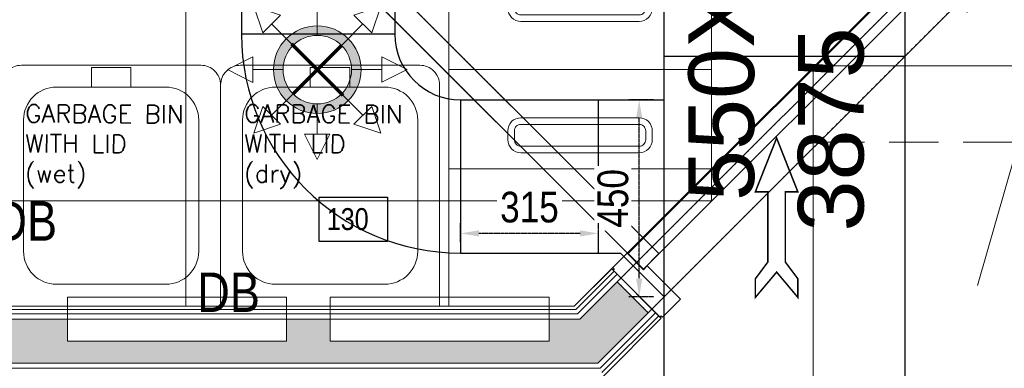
# Model space of a CAD drawing. Header units: millimetres. Extents: x -125266 to 274256, y -711690 to -301689.
# Tile 250 of 256: x -58910 to -56661, y -346644 to -345848. Entities that reach past the tile are written whole.
import ezdxf

# ---------------------------------------------------------------- set-up
doc = ezdxf.new("R2010")
doc.units = ezdxf.units.MM
doc.header["$PDMODE"] = 98
for name, pattern in [('dot_5mm', [1.2, 0, -0.6, 0, -0.6]), ('HIDDEN', [0.375, 0.25, -0.125]), ('HIDDEN2', [0.1875, 0.125, -0.0625])]:
    doc.linetypes.add(name, pattern=pattern)
doc.layers.get('Defpoints').update_dxf_attribs({"lineweight": 5})
for name, color, linetype, lineweight in [('A-DOOR', 8, 'Continuous', 18), ('AD Wall', 8, 'Continuous', 15), ('ARCH', 7, 'Continuous', 0), ('CCTV CAMERA', 5, 'Continuous', 0), ('CCTV Legend', 7, 'Continuous', 5), ('CEILING', 8, 'Continuous', 5), ('Electric Panel', 7, 'Continuous', 9), ('Equipment', 8, 'Continuous', 0), ('Finished Line', 7, 'Continuous', 0), ('Furniture', 8, 'Continuous', 5), ('Legend', 5, 'Continuous', 0), ('LIGHT', 173, 'Continuous', 5), ('MEPTEK HVAC-Kitchen Fresh Air Duct', 3, 'Continuous', 30), ('MEPTEK SA DUCT', 6, 'Continuous', 9), ('MEPTEK-TEXT1', 7, 'Continuous', 30), ('Plaster Line', 7, 'Continuous', 0), ('SPRINKLER PENDANT 68', 3, 'Continuous', 0)]:
    doc.layers.add(name, color=color, linetype=linetype, lineweight=lineweight)
for name, color, linetype in [('Door Lintel', 8, 'Continuous'), ('Equip Code', 1, 'Continuous'), ('Equipment Name', 7, 'Continuous'), ('Light Equipment', 8, 'Continuous')]:
    doc.layers.add(name, color=color, linetype=linetype)
doc.styles.add('Arial_B', font='arialbd.ttf', dxfattribs={"height": 350})
doc.styles.add('SA-DESIGN', font='arial.ttf')
doc.styles.get("Standard").update_dxf_attribs({"font": 'ARIALN.TTF'})
doc.dimstyles.new('Copy of Standard', dxfattribs={"dimtxt": 70, "dimasz": 42, "dimexe": 24, "dimexo": 24, "dimgap": 24, "dimtad": 1, "dimtoh": 1, "dimdec": 0, "dimzin": 0, "dimdsep": 46, "dimtxsty": 'Standard', "dimcen": 0.09, "dimadec": 0, "dimazin": 0, "dimtfac": 1, "dimtdec": 0, "dimtofl": 0, "dimtmove": 0, "dimatfit": 3, "dimfxl": 0, "dimtolj": 1, "dimtzin": 0, "dimarcsym": 0})

# ---------------------------------------------------------------- blocks, each defined once
blk = doc.blocks.new('A$C5D8E68C8')
at = {"layer": 'LIGHT', "color": 1}
blk.add_line((24, 12), (0, 12), dxfattribs=at)
blk.add_lwpolyline([(0, 24), (0, 0), (24, 0), (24, 24)], close=True, dxfattribs=at)
for points in [[(5.4, 18.4), (5.4, 17.6, 0.414214), (6.6, 16.4), (17.4, 16.4, 0.414214), (18.6, 17.6), (18.6, 18.4, 0.414214), (17.4, 19.6), (6.6, 19.6, 0.414214)], [(6, 18.4), (6, 17.6, 0.414214), (6.6, 17), (17.4, 17, 0.414214), (18, 17.6), (18, 18.4, 0.414214), (17.4, 19), (6.6, 19, 0.414214)], [(5.4, 5.6), (5.4, 6.4, -0.414214), (6.6, 7.6), (17.4, 7.6, -0.414214), (18.6, 6.4), (18.6, 5.6, -0.414214), (17.4, 4.4), (6.6, 4.4, -0.414214)], [(6, 5.6), (6, 6.4, -0.414214), (6.6, 7), (17.4, 7, -0.414214), (18, 6.4), (18, 5.6, -0.414214), (17.4, 5), (6.6, 5, -0.414214)]]:
    blk.add_lwpolyline(points, format="xyb", close=True, dxfattribs=at)
blk = doc.blocks.new('A$Cd3168d40')
at = {"lineweight": 30}
for points in [[(-108.2, -110.7), (-108.2, 41.3), (-104.2, 41.3), (-104.2, 45.3), (-58.5, 45.3), (-58.5, -7.7), (-46.2, -7.7), (-46.2, -114.7), (-104.2, -114.7), (-104.2, -110.7), (-108.2, -110.7)], [(941.8, -110.7), (941.8, 41.3), (937.8, 41.3), (937.8, 45.3), (892, 45.3), (892, -7.7), (879.8, -7.7), (879.8, -114.7), (937.8, -114.7), (937.8, -110.7), (941.8, -110.7)]]:
    blk.add_lwpolyline(points, dxfattribs=at)
at = {"layer": 'Furniture', "color": 253, "linetype": 'HIDDEN2', "lineweight": 0}
blk.add_lwpolyline([(841, 941.8), (891, 941.8), (891, -6.7), (841, -6.7)], close=True, dxfattribs=at)
at = {"layer": 'Furniture', "lineweight": 30}
blk.add_lwpolyline([(891, -6.7), (891, 43.3), (-57.5, 43.3), (-57.5, -6.7)], close=True, dxfattribs=at)
at = {"layer": 'Furniture', "color": 253, "linetype": 'HIDDEN2', "lineweight": 0}
blk.add_arc((892.6, -9.8), 951.6, 90.0981, 176.7999, dxfattribs=at)
blk = doc.blocks.new('ARCH')
at = {"layer": 'Legend', "ltscale": 15}
h = blk.add_hatch(dxfattribs=at)
h.set_pattern_fill('SACNCR', color=8, scale=25, style=0)
h.paths.add_polyline_path([(-61250.1, -341787), (-61250.1, -342091.1), (-61250.1, -342091.1), (-61250.1, -342141.1), (-61250.1, -344307.9), (-61181.2, -344307.9), (-61181.2, -344307.9), (-61169.1, -344307.9), (-60630.8, -344307.9), (-60630.8, -344920), (-60630.8, -344932), (-61250.1, -344932), (-61250.1, -351457.1), (-61395.2, -351457.1), (-61395.2, -351557.1), (-60383.2, -351557.1), (-60383.2, -352683.7), (-61393.2, -352683.7), (-61393.2, -352783.7), (-60283.2, -352783.7), (-60283.2, -351457.1), (-61150.1, -351457.1), (-61150.1, -346632), (-57589.3, -346632), (-57474.4, -346517.1), (-57545.1, -346446.4), (-57630.7, -346532), (-57700.7, -346532), (-57700.7, -346582), (-58200.7, -346582), (-58200.7, -346532), (-58300.7, -346532), (-58300.7, -346582), (-58800.7, -346582), (-58800.7, -346532), (-58980.8, -346532), (-58980.8, -346426), (-59030.8, -346426), (-59030.8, -346026), (-58980.8, -346026), (-58980.8, -345956), (-59080.8, -345956), (-59080.8, -346532), (-61150.1, -346532), (-61150.1, -345032), (-60530.8, -345032), (-60530.8, -344607), (-59080.8, -344607), (-59080.8, -345032), (-58980.8, -345032), (-58980.8, -344507), (-60530.8, -344507), (-60530.8, -344207.9), (-61150.1, -344207.9), (-61150.1, -341887), (-56700.1, -341887), (-56700.1, -344932), (-58020.8, -344932), (-58020.8, -345032), (-56700.1, -345032), (-56700.1, -345601.3), (-56785.7, -345687), (-56715, -345757.7), (-56600.1, -345642.8), (-56600.1, -341887), (-51541.4, -341887), (-51541.4, -345439.4, 0.002965), (-51441.4, -345409.7), (-51441.4, -341887), (-47645.9, -341887), (-47645.9, -344723.2), (-47445.9, -344723.2), (-47445.9, -344623.2), (-47545.9, -344623.2), (-47545.9, -341887), (-45935.9, -341887), (-45935.9, -344623.2), (-46521.9, -344623.2), (-46521.9, -344723.2), (-45835.9, -344723.2), (-45835.9, -341787), (-45958.9, -341787), (-45958.9, -341787.9), (-46008.9, -341787.9)])
h = blk.add_hatch(dxfattribs=at)
h.set_pattern_fill('SACNCR', color=8, scale=25, style=0)
h.paths.add_polyline_path([(-61250.1, -341787), (-61250.1, -342091.1), (-61250.1, -342091.1), (-61250.1, -342141.1), (-61250.1, -344307.9), (-61181.2, -344307.9), (-61181.2, -344307.9), (-61169.1, -344307.9), (-60630.8, -344307.9), (-60630.8, -344920), (-60630.8, -344932), (-61250.1, -344932), (-61250.1, -351457.1), (-61395.2, -351457.1), (-61395.2, -351557.1), (-60383.2, -351557.1), (-60383.2, -352683.7), (-61393.2, -352683.7), (-61393.2, -352783.7), (-60283.2, -352783.7), (-60283.2, -351457.1), (-61150.1, -351457.1), (-61150.1, -346632), (-57589.3, -346632), (-57474.4, -346517.1), (-57545.1, -346446.4), (-57630.7, -346532), (-57700.7, -346532), (-57700.7, -346582), (-58200.7, -346582), (-58200.7, -346532), (-58300.7, -346532), (-58300.7, -346582), (-58800.7, -346582), (-58800.7, -346532), (-58980.8, -346532), (-58980.8, -346426), (-59030.8, -346426), (-59030.8, -346026), (-58980.8, -346026), (-58980.8, -345956), (-59080.8, -345956), (-59080.8, -346532), (-61150.1, -346532), (-61150.1, -345032), (-60530.8, -345032), (-60530.8, -344607), (-59080.8, -344607), (-59080.8, -345032), (-58980.8, -345032), (-58980.8, -344507), (-60530.8, -344507), (-60530.8, -344207.9), (-61150.1, -344207.9), (-61150.1, -341887), (-56700.1, -341887), (-56700.1, -344932), (-58020.8, -344932), (-58020.8, -345032), (-56700.1, -345032), (-56700.1, -345601.3), (-56785.7, -345687), (-56715, -345757.7), (-56600.1, -345642.8), (-56600.1, -341887), (-51541.4, -341887), (-51541.4, -345439.4, 0.002965), (-51441.4, -345409.7), (-51441.4, -341887), (-47645.9, -341887), (-47645.9, -344723.2), (-47445.9, -344723.2), (-47445.9, -344623.2), (-47545.9, -344623.2), (-47545.9, -341887), (-45935.9, -341887), (-45935.9, -344623.2), (-46521.9, -344623.2), (-46521.9, -344723.2), (-45835.9, -344723.2), (-45835.9, -341787), (-45958.9, -341787), (-45958.9, -341787.9), (-46008.9, -341787.9)])
at = {"layer": 'AD Wall', "lineweight": 0}
for p, q in [((-57545.1, -346446.4), (-57630.7, -346532)), ((-57545.1, -346446.4), (-57474.4, -346517.1)), ((-58980.8, -346532), (-57630.7, -346532)), ((-57589.3, -346632), (-57474.4, -346517.1)), ((-57589.3, -346632), (-61150.1, -346632))]:
    blk.add_line(p, q, dxfattribs=at)
at = {"layer": 'AD Wall', "color": 8, "lineweight": 0}
for p, q in [((-57545.1, -346446.4), (-57630.7, -346532)), ((-57545.1, -346446.4), (-57474.4, -346517.1)), ((-58980.8, -346532), (-57630.7, -346532)), ((-57589.3, -346632), (-57474.4, -346517.1)), ((-57589.3, -346632), (-61150.1, -346632))]:
    blk.add_line(p, q, dxfattribs=at)
at = {"layer": 'AD Wall', "lineweight": 0}
blk.add_lwpolyline([(-57545.1, -346446.4), (-57474.4, -346517.1), (-56715, -345757.7), (-56785.7, -345687)], close=True, dxfattribs=at)
at = {"layer": 'Door Lintel', "linetype": 'dot_5mm'}
blk.add_lwpolyline([(-57545.1, -346446.4), (-57474.4, -346517.1), (-56715, -345757.7), (-56785.7, -345687)], close=True, dxfattribs=at)
at = {"layer": 'Electric Panel', "color": 1, "linetype": 'ByBlock'}
for points in [[(-58300.7, -346582), (-58800.7, -346582), (-58800.7, -346482), (-58300.7, -346482)], [(-57700.7, -346582), (-58200.7, -346582), (-58200.7, -346482), (-57700.7, -346482)]]:
    blk.add_lwpolyline(points, close=True, dxfattribs=at)
at = {"layer": 'Equip Code'}
blk.add_lwpolyline([(-58226.1, -346354.2), (-58226.1, -346253.1), (-58069.9, -346253.1), (-58069.9, -346354.2)], close=True, dxfattribs=at)
at = {"layer": 'Equipment', "lineweight": 0}
for points in [[(-58950.8, -346502), (-58450.8, -346502), (-58450.8, -345997, 0.414214), (-58495.8, -345952), (-58905.8, -345952, 0.414214), (-58950.8, -345997)], [(-58450.8, -346502), (-57950.8, -346502), (-57950.8, -345997, 0.414214), (-57995.8, -345952), (-58405.8, -345952, 0.414214), (-58450.8, -345997)], [(-58825.8, -346452), (-58575.8, -346452, 0.414214), (-58500.8, -346377), (-58500.8, -346077, 0.414214), (-58575.8, -346002), (-58825.8, -346002, 0.414214), (-58900.8, -346077), (-58900.8, -346377, 0.414214)], [(-58325.8, -346452), (-58075.8, -346452, 0.414214), (-58000.8, -346377), (-58000.8, -346077, 0.414214), (-58075.8, -346002), (-58325.8, -346002, 0.414214), (-58400.8, -346077), (-58400.8, -346377, 0.414214)]]:
    blk.add_lwpolyline(points, format="xyb", close=True, dxfattribs=at)
for points in [[(-58746, -346002), (-58655.6, -346002), (-58655.6, -345957.1), (-58746, -345957.1)], [(-58246, -346002), (-58155.6, -346002), (-58155.6, -345957.1), (-58246, -345957.1)]]:
    blk.add_lwpolyline(points, close=True, dxfattribs=at)
at = {"layer": 'Finished Line', "color": 8}
for p, q in [((-57557.9, -346416.7), (-57643.2, -346502)), ((-57557.9, -346416.7), (-57643.2, -346502)), ((-57552.2, -346422.4), (-57639.8, -346510)), ((-57552.2, -346422.4), (-57639.8, -346510)), ((-58958.8, -346510), (-57639.8, -346510)), ((-58958.8, -346510), (-57639.8, -346510)), ((-58950.8, -346502), (-57643.2, -346502)), ((-58950.8, -346502), (-57643.2, -346502)), ((-57580.2, -346654), (-57450.4, -346524.2)), ((-57580.2, -346654), (-57450.4, -346524.2)), ((-57576.9, -346662), (-57444.7, -346529.8)), ((-57576.9, -346662), (-57444.7, -346529.8))]:
    blk.add_line(p, q, dxfattribs=at)
at = {"layer": 'Light Equipment', "lineweight": 0}
for points in [[(-58120.6, -345711.6), (-58155.9, -345747), (-57485.2, -346417.6), (-57449.9, -346382.2)], [(-57485.2, -346417.6), (-57520.6, -346382.2), (-56850, -345711.5), (-56814.6, -345746.8)], [(-58746, -346002), (-58655.6, -346002), (-58655.6, -345957.1), (-58746, -345957.1)], [(-58246, -346002), (-58155.6, -346002), (-58155.6, -345957.1), (-58246, -345957.1)], [(-58226.1, -346354.2), (-58226.1, -346253.1), (-58069.9, -346253.1), (-58069.9, -346354.2)], [(-58300.7, -346582), (-58800.7, -346582), (-58800.7, -346482), (-58300.7, -346482)], [(-57700.7, -346582), (-58200.7, -346582), (-58200.7, -346482), (-57700.7, -346482)]]:
    blk.add_lwpolyline(points, close=True, dxfattribs=at)
for points in [[(-58950.8, -346502), (-58450.8, -346502), (-58450.8, -345997, 0.414214), (-58495.8, -345952), (-58905.8, -345952, 0.414214), (-58950.8, -345997)], [(-58450.8, -346502), (-57950.8, -346502), (-57950.8, -345997, 0.414214), (-57995.8, -345952), (-58405.8, -345952, 0.414214), (-58450.8, -345997)], [(-58825.8, -346452), (-58575.8, -346452, 0.414214), (-58500.8, -346377), (-58500.8, -346077, 0.414214), (-58575.8, -346002), (-58825.8, -346002, 0.414214), (-58900.8, -346077), (-58900.8, -346377, 0.414214)], [(-58325.8, -346452), (-58075.8, -346452, 0.414214), (-58000.8, -346377), (-58000.8, -346077, 0.414214), (-58075.8, -346002), (-58325.8, -346002, 0.414214), (-58400.8, -346077), (-58400.8, -346377, 0.414214)]]:
    blk.add_lwpolyline(points, format="xyb", close=True, dxfattribs=at)
blk.add_lwpolyline([(-57447.6, -346527), (-57555, -346419.5), (-57552.2, -346416.7), (-57555.1, -346413.9), (-57522.7, -346381.5), (-57485.2, -346419), (-57476.6, -346410.3), (-57400.9, -346486), (-57441.9, -346527), (-57444.7, -346524.2), (-57447.6, -346527)], dxfattribs=at)
at = {"layer": 'Plaster Line', "lineweight": 5}
for p, q in [((-57557.9, -346416.7), (-57444.7, -346529.8)), ((-57545.1, -346429.4), (-57635.7, -346520)), ((-58968.8, -346520), (-57635.7, -346520)), ((-57584.3, -346644), (-57457.5, -346517.1)), ((-57584.3, -346644), (-61138.1, -346644))]:
    blk.add_line(p, q, dxfattribs=at)
at = {"layer": 'Plaster Line', "color": 8, "lineweight": 5}
for p, q in [((-57557.9, -346416.7), (-57444.7, -346529.8)), ((-57545.1, -346429.4), (-57635.7, -346520)), ((-58968.8, -346520), (-57635.7, -346520)), ((-57584.3, -346644), (-57457.5, -346517.1)), ((-57584.3, -346644), (-61138.1, -346644))]:
    blk.add_line(p, q, dxfattribs=at)
at = {"layer": 'A-DOOR', "color": 6, "lineweight": 30, "xscale": -1, "rotation": 45.00477865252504}
blk.add_blockref('A$Cd3168d40', (-56860, -345782.7), dxfattribs=at)
at = {"layer": 'Electric Panel', "color": 1, "linetype": 'ByBlock', "char_height": 90, "width": 148.569, "attachment_point": 3, "style": 'Arial_B'}
for insert in [(-58824.3, -346262.8), (-58361.1, -346425.3)]:
    blk.add_mtext('{\\fArial Narrow|b0|i0|c0|p34;DB}', dxfattribs=dict(at, insert=insert))
at = {"layer": 'Equip Code', "lineweight": 0}
blk.add_text('130', height=50, dxfattribs=at).set_placement((-58208.4, -346328.3))
at = {"layer": 'Equipment Name', "linetype": 'Continuous', "lineweight": 5, "ltscale": 25, "char_height": 41, "width": 410.047, "attachment_point": 1, "rotation": 359.7047}
for s, insert in [('{\\Fsimplex|c0;GARBAGE BIN WITH LID (wet)}', (-58896.7, -346041.7, 0)), ('{\\Fsimplex|c0;GARBAGE BIN WITH LID (dry)}', (-58396.7, -346041.7, 0))]:
    blk.add_mtext(s, dxfattribs=dict(at, insert=insert))
at = {"layer": 'Light Equipment', "lineweight": 0}
blk.add_text('130', height=50, dxfattribs=at).set_placement((-58208.4, -346328.3))
at = {"layer": 'Light Equipment', "lineweight": 0, "char_height": 41, "width": 410.047, "attachment_point": 1, "rotation": 359.7047}
for s, insert in [('{\\Fsimplex|c0;GARBAGE BIN WITH LID (wet)}', (-58896.7, -346041.7, 0)), ('{\\Fsimplex|c0;GARBAGE BIN WITH LID (dry)}', (-58396.7, -346041.7, 0))]:
    blk.add_mtext(s, dxfattribs=dict(at, insert=insert))
at = {"layer": 'Light Equipment', "lineweight": 0, "char_height": 90, "width": 148.569, "attachment_point": 3, "style": 'Arial_B'}
for insert in [(-58824.3, -346262.8), (-58361.1, -346425.3)]:
    blk.add_mtext('{\\fArial Narrow|b0|i0|c0|p34;DB}', dxfattribs=dict(at, insert=insert))
blk = doc.blocks.new('A$C34A71E7E')
at = {"layer": 'SPRINKLER PENDANT 68'}
h = blk.add_hatch(color=256, dxfattribs=at)
h.paths.add_polyline_path([(1599.8, 1500.2, -1), (1399.8, 1500.2, -1)])
h.paths.add_polyline_path([(1421.6, 1500.2, 1), (1578, 1500.2, 1)], flags=16)
for p, q in [((1499.8, 1705.4), (1470.8, 1647.6)), ((1499.8, 1705.4), (1528.7, 1647.6)), ((1354.7, 1645.3), (1416, 1624.9)), ((1354.7, 1645.3), (1375.1, 1584)), ((1528.7, 1647.6), (1470.8, 1647.6)), ((1499.8, 1578.4), (1499.8, 1647.6)), ((1644.8, 1645.3), (1583.6, 1624.9)), ((1644.8, 1645.3), (1624.5, 1584)), ((1375.1, 1584), (1416, 1624.9)), ((1624.5, 1584), (1583.6, 1624.9)), ((1444.5, 1555.5), (1395.5, 1604.5)), ((1555.1, 1555.5), (1604, 1604.5)), ((1294.6, 1500.2), (1352.4, 1529.2)), ((1352.4, 1529.2), (1352.4, 1471.2)), ((1704.9, 1500.2), (1647.2, 1529.2)), ((1647.2, 1471.3), (1647.2, 1529.2)), ((1294.6, 1500.2), (1352.4, 1471.2)), ((1421.6, 1500.2), (1352.4, 1500.2)), ((1578, 1500.2), (1647.2, 1500.2)), ((1704.9, 1500.2), (1647.2, 1471.3)), ((1444.5, 1444.9), (1395.5, 1396)), ((1555.1, 1444.9), (1604, 1396)), ((1354.7, 1355.1), (1375.1, 1416.4)), ((1375.1, 1416.4), (1416, 1375.5)), ((1499.8, 1422), (1499.8, 1352.8)), ((1583.6, 1375.5), (1624.5, 1416.4)), ((1644.9, 1355.2), (1624.5, 1416.4)), ((1354.7, 1355.1), (1416, 1375.5)), ((1644.9, 1355.2), (1583.6, 1375.5)), ((1499.8, 1295.1), (1470.8, 1352.8)), ((1470.8, 1352.8), (1528.8, 1352.8)), ((1499.8, 1295.1), (1528.8, 1352.8))]:
    blk.add_line(p, q, dxfattribs=at)
at = {"layer": 'SPRINKLER PENDANT 68', "const_width": 7.76}
for points in [[(1441, 1559), (1558.6, 1441.4)], [(1555.1, 1555.5), (1444.5, 1444.9)]]:
    blk.add_lwpolyline(points, dxfattribs=at)
at = {"layer": 'SPRINKLER PENDANT 68'}
for radius in [100, 78.2]:
    blk.add_circle((1499.8, 1500.2), radius, dxfattribs=at)
blk = doc.blocks.new('A$C74DF1A55')
at = {"layer": 'SPRINKLER PENDANT 68'}
blk.add_blockref('A$C34A71E7E', (1214.7, 4658.1), dxfattribs=at)
blk = doc.blocks.new('dome camera')
at = {"layer": 'CCTV CAMERA'}
blk.add_hatch(color=3, dxfattribs=at).paths.add_polyline_path([(-1802898, -38106, -0.452865), (-1802912.2, -38531), (-1802890, -38531, 0.531355), (-1802888.5, -38093.5)])
at = {"layer": 'CCTV CAMERA', "color": 3}
for p, q in [((-1802888.5, -38093.5), (-1802912.2, -38093.5)), ((-1802888.5, -38093.5), (-1802898, -38106)), ((-1802890, -38531), (-1802912.2, -38531))]:
    blk.add_line(p, q, dxfattribs=at)
for points in [[(-1802811, -38277), (-1800446.6, -36163.2)], [(-1802811, -38348.3), (-1800446.6, -40462.1)]]:
    blk.add_lwpolyline(points, dxfattribs=at)
for points in [[(-1803194.5, -38093.5, 25, 25, 0), (-1803091, -38093.5, 50, 50, 0)], [(-1803194.5, -38093.5, 25, 25, 0), (-1803194.5, -38531, 50, 50, 0)], [(-1803091, -38093.5, 25, 25, 0), (-1802888.5, -38093.5, 50, 50, 0)], [(-1803091, -38093.5, 25, 25, 0), (-1803091, -38531, 50, 50, 0)], [(-1803194.5, -38531, 25, 25, 0), (-1803091, -38531, 50, 50, 0)], [(-1803091, -38531, 25, 25, 0), (-1802888.5, -38531, 50, 50, 0)]]:
    blk.add_lwpolyline(points, format="xyseb", dxfattribs=at)
at = {"layer": 'CCTV CAMERA', "color": 3, "const_width": 12.9}
blk.add_lwpolyline([(-1802811, -38276.2, 0.402103), (-1802846, -38312.6, 0.401283), (-1802811.1, -38349.1, 0.401283)], format="xyb", dxfattribs=at)
at = {"layer": 'CCTV CAMERA', "color": 3}
for centre, radius, start, end in [((-1803091.6, -38312.2), 282.9, 309.35832, 50.64168), ((-1803037, -38311.7), 264, 303.83521, 55.77191)]:
    blk.add_arc(centre, radius, start, end, dxfattribs=at)
blk = doc.blocks.new('*D1650')
at = {"layer": 'Defpoints', "color": 0, "transparency": 16777216}
for p in [(-57495.1, -346031), (-57438, -346031, 0), (-57438, -346481, 0)]:
    blk.add_point(p, dxfattribs=at)
at = {"layer": 'MEPTEK HVAC-Kitchen Fresh Air Duct', "color": 0, "linetype": 'HIDDEN2', "lineweight": -2, "transparency": 16777216}
for p, q in [((-57462, -346031), (-57519.1, -346031)), ((-57495.1, -346439), (-57495.1, -346073)), ((-57462, -346481), (-57519.1, -346481))]:
    blk.add_line(p, q, dxfattribs=at)
at = {"layer": 'MEPTEK HVAC-Kitchen Fresh Air Duct', "color": 0, "transparency": 16777216}
for points in [[(-57502.1, -346073), (-57488.1, -346073), (-57495.1, -346031)], [(-57502.1, -346439), (-57488.1, -346439), (-57495.1, -346481)]]:
    blk.add_solid(points, dxfattribs=at)
at = {"layer": 'MEPTEK HVAC-Kitchen Fresh Air Duct', "color": 0, "transparency": 16777216, "insert": (-57554.8, -346256), "char_height": 70, "attachment_point": 5, "rotation": 90, "bg_fill": 3, "box_fill_scale": 1.1, "bg_fill_color": 256, "bg_fill_true_color": 13158600, "bg_fill_transparency": 0}
blk.add_mtext('\\A1;450', dxfattribs=at)
blk = doc.blocks.new('*D1651')
at = {"layer": 'Defpoints', "color": 0, "transparency": 16777216}
for p in [(-57903.1, -346336.1), (-57903.1, -346381, 0), (-57588, -346381, 0)]:
    blk.add_point(p, dxfattribs=at)
at = {"layer": 'MEPTEK HVAC-Kitchen Fresh Air Duct', "color": 0, "linetype": 'HIDDEN2', "lineweight": -2, "transparency": 16777216}
for p, q in [((-57903.1, -346357), (-57903.1, -346312.1)), ((-57588, -346357), (-57588, -346312.1)), ((-57630, -346336.1), (-57861.1, -346336.1))]:
    blk.add_line(p, q, dxfattribs=at)
at = {"layer": 'MEPTEK HVAC-Kitchen Fresh Air Duct', "color": 0, "transparency": 16777216}
for points in [[(-57861.1, -346329.1), (-57861.1, -346343.1), (-57903.1, -346336.1)], [(-57630, -346329.1), (-57630, -346343.1), (-57588, -346336.1)]]:
    blk.add_solid(points, dxfattribs=at)
at = {"layer": 'MEPTEK HVAC-Kitchen Fresh Air Duct', "color": 0, "transparency": 16777216, "insert": (-57745.6, -346276.4), "char_height": 70, "attachment_point": 5, "bg_fill": 3, "box_fill_scale": 1.1, "bg_fill_color": 256, "bg_fill_true_color": 13158600, "bg_fill_transparency": 0}
blk.add_mtext('\\A1;315', dxfattribs=at)

msp = doc.modelspace()

# ---------------------------------------------------------------- linework, layer by layer
at = {"layer": 'CEILING'}
for points in [[(-58950.8, -345062), (-57740.1, -345062), (-56730.1, -345062), (-56730.1, -345588.9), (-57643.2, -346502), (-58950.8, -346502), (-58950.8, -345062)], [(-57330.1, -346188.9), (-57330.1, -345662), (-57930.1, -345662), (-57930.1, -346262), (-57403.2, -346262)], [(-56803.2, -345662), (-57330.1, -345662), (-57330.1, -346188.9)], [(-57330.1, -346188.9), (-57930.1, -346188.9), (-57930.1, -346502)], [(-57930.1, -346502), (-57930.1, -346262), (-58530.1, -346262), (-58530.1, -346502)]]:
    msp.add_lwpolyline(points, dxfattribs=at)
for points in [[(-58950.8, -346262), (-58530.1, -346262), (-58530.1, -345662), (-58950.8, -345662)], [(-58530.1, -346262), (-57930.1, -346262), (-57930.1, -345662), (-58530.1, -345662)], [(-58950.8, -346502), (-58530.1, -346502), (-58530.1, -346262), (-58950.8, -346262)]]:
    msp.add_lwpolyline(points, close=True, dxfattribs=at)
at = {"layer": 'MEPTEK HVAC-Kitchen Fresh Air Duct'}
for p, q in [((-58403.1, -343777, 0), (-58403.1, -345881, 0)), ((-58053.1, -343777, 0), (-58053.1, -345881, 0)), ((-57438, -347547.4, 0), (-57438, -345054.8, 0)), ((-56888, -346947.4, 0), (-56888, -345054.8, 0)), ((-58053.1, -345881, 0), (-58403.1, -345881, 0)), ((-57438, -345931, 0), (-56888, -345931, 0)), ((-57903.1, -346031, 0), (-57438, -346031, 0)), ((-57903.1, -346031, 0), (-57903.1, -346381, 0)), ((-57588, -346381, 0), (-57588, -346031, 0)), ((-57903.1, -346381, 0), (-57538, -346381, 0)), ((-57438, -346481, 0), (-57538, -346381, 0))]:
    msp.add_line(p, q, dxfattribs=at)
at = {"layer": 'MEPTEK HVAC-Kitchen Fresh Air Duct', "const_width": 3.53, "elevation": 0}
msp.add_lwpolyline([(-57181.3, -346118.3), (-57229.8, -346240.9), (-57201.2, -346240.9), (-57201.2, -346401.2), (-57229.8, -346439.6), (-57229.8, -346482.1), (-57181.3, -346424.4), (-57132.9, -346482.1), (-57132.9, -346439.6), (-57161.5, -346401.2), (-57161.5, -346240.9), (-57132.9, -346240.9), (-57181.3, -346118.3)], dxfattribs=at)
at = {"layer": 'MEPTEK HVAC-Kitchen Fresh Air Duct'}
for radius in [500, 150]:
    msp.add_arc((-57903.1, -345881, 0), radius, 180, 270, dxfattribs=at)
at = {"layer": 'MEPTEK SA DUCT'}
for p, q in [((-48036.9, -345953), (-57098, -345953)), ((-57098, -345953), (-57098, -346853))]:
    msp.add_line(p, q, dxfattribs=at)
at = {"layer": 'MEPTEK SA DUCT', "linetype": 'HIDDEN', "ltscale": 450}
msp.add_line((-48036.9, -346128), (-57098, -346128), dxfattribs=at)

# ---------------------------------------------------------------- block references
at = {"layer": 'ARCH'}
msp.add_blockref('ARCH', (0, 0), dxfattribs=at)
at = {"layer": 'CCTV Legend', "lineweight": 0, "xscale": -0.2940609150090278, "yscale": 0.2940609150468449, "zscale": 0.2940609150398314, "rotation": 115.8121893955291}
msp.add_blockref('dome camera', (164235.1, -827701.6, 0), dxfattribs=at)
at = {"layer": 'LIGHT', "xscale": 25, "yscale": 25, "zscale": 25}
msp.add_blockref('A$C5D8E68C8', (-57930.1, -346262), dxfattribs=at)
at = {"layer": 'SPRINKLER PENDANT 68'}
msp.add_blockref('A$C74DF1A55', (-60944.6, -352120.4), dxfattribs=at)

# ---------------------------------------------------------------- texts
at = {"layer": 'MEPTEK HVAC-Kitchen Fresh Air Duct', "insert": (-57181.7, -345842.6), "char_height": 150, "width": 2133.738, "attachment_point": 5, "rotation": 90, "style": 'SA-DESIGN'}
msp.add_mtext('550X450\\P3875 CFM', dxfattribs=at)

# ---------------------------------------------------------------- next in the draw order: dimensions: what is measured, and where the dimension line sits
at = {"layer": 'MEPTEK HVAC-Kitchen Fresh Air Duct'}
dim = msp.add_linear_dim(base=(-57495.1, -346031), p1=(-57438, -346481, 0), p2=(-57438, -346031, 0), angle=90, dimstyle='Copy of Standard', override={"dimfxl": 1.66875, "dimtfill": 1, "dimarcsym": 2}, dxfattribs=at)
dim.commit()
dim.dimension.update_dxf_attribs({"geometry": '*D1650', "text_midpoint": (-57554.8, -346256)})

# ---------------------------------------------------------------- next in the draw order: dimensions: what is measured, and where the dimension line sits
dim = msp.add_linear_dim(base=(-57903.1, -346336.1), p1=(-57588, -346381, 0), p2=(-57903.1, -346381, 0), dimstyle='Copy of Standard', override={"dimfxl": 1.66875, "dimtfill": 1, "dimarcsym": 2}, dxfattribs=at)
dim.commit()
dim.dimension.update_dxf_attribs({"geometry": '*D1651', "text_midpoint": (-57745.6, -346276.4)})

# ---------------------------------------------------------------- next in the draw order: texts
at = {"layer": 'MEPTEK-TEXT1', "char_height": 350, "attachment_point": 1}
for s, insert, width in [('{\\fCalibri|b0|i0|c0|p34;\\H1.28571x;\\C1;GENERAL GUIDELINES-HVAC :\\P\\fArial Narrow|b0|i0|c0|p34;\\H0.88889x;\\C256;\\P\\fCalibri|b0|i0|c0|p34;\\C4;DUCTING :\\H0.875x;\\P\\pi-1050,l1050,t1050;\\C256;1.^IDUCTING SHALL BE IN ACCORDANCE WITH IS 655, GALVANIZED IRON SHEET TO BE USED FOR ALL DUCTING WORKS. THERMAL INSULATION ON DUCTS SHALL BE 19 MM THICK. CLOSED CELL CLASS “O” BS 476 PART 6-7 FM APPROVED NITRILE RUBBER ELASTOMERIC INSULATION THERMAL CONDUCTIVITY 0.033 WATTS PER METER-KELVIN (W/(M.K)) AT 0°C FOR AIR CONDITIONING DUCTING. \\P2.^ITHERMAL INSULATION ON KITCHEN EXHAUST DUCTING SHALL BE 80 MM THICK ALUMINUM FOIL FACED RESIN BONDED FIBRE GLASS WOOL OF DENSITY NOT LESS THAN 48 KG/M3.\\P3.^ITHERMAL INSULATION ON FRESH AIR, SUPPLY AIR AND RETURN AIR SHALL BE 19MM THICK CLOSED CELL ANTI-MICROBIAL CLASS “O” BS 476 AND PART 6 & 7 FM APPROVED NITRILE RUBBER ELASTOMERIC INSULATION THERMAL CONDUCTIVITY 0.033 WATTS PER METER-KELVIN (W/ (M\\fArial|b0|i0|c0|p34;.\\fCalibri|b0|i0|c0|p34;K)) AT 0°C.\\P4.^IAPPROPRIATE NUMBER OF TRAP DOORS SHALL BE PROVIDED IN KITCHEN EXHAUST DUCTING FOR OIL/GREASE CLEANING PURPOSE.\\P5.^IDUCTING INSTALLATION WITH RESPECT TO FRESH AIR INTAKE, KITCHEN EXHAUST OUT FROM LOCATION UP TO LOUVERS AT FAÇADE SHALL BE IN THE SCOPE OF CONCESSIONER INCLUDING AIR WASHER, EXHAUST FAN SECTION DRY SCRUBBER ETC.\\P6.^IEACH AND EVERY KITCHEN EXHAUST HOOD SHOULD BE EQUIPPED WITH UL LISTED, WET CHEMICAL BASED, MECHANICALLY OPERATED, AUTOMATIC FIRE SUPPRESSION SYSTEM. SEPARATE DRAWING TO BE SUBMITTED FOR HOOD SUPPRESSION SYSTEM.\\P7.^ISUPPORTING OF DUCTING TO BE DONE WITH USING ANGLE 50X 50 X 5MM AND TIE ROD OF SIZE MINIMUM 10 MM DIA/ AS PER DUCT SIZE.\\P8.^IPOST COMPLETION OF ONSITE WORK, CONCESSIONAIRE HAS TO SHARE TESTING AND COMMISSIONING REPORT WITH DIAL.\\P9.^IINTEGRATION WITH FIRE ALARM SYSTEM, SO THAT AHU GET SWITCHED OFF IN CASE OF ANY FIRE INCIDENT.\\P10.^IFOR EQUIPMENT PLACEMENT STRUCTURAL DETAILS TO BE APPROVED BY STRUCTURAL CONSULTANT AND SAME TO BE SHARE WITH DIAL.\\P11.^ITRAP DOOR WITH PROPER ACCESS TO BE PROVIDED FOR FILTER AND COPPER COIL CLEANING.\\P12.^IKITCHEN VENTILATION SHALL COMPLY TO NFPA 96 GUIDELINE.}', (-102876.1, -301696.9), 28043.429), ('{\\fCalibri|b0|i0|c0|p34;\\H1.28571x;\\C1;CHILLED WATER PIPING:-\\H0.77778x;\\P\\pi-1050,l1050,t1050;\\C256;1.^ICHILLED WATER PIPING SHALL BE CONFIRMING TO IS:1239 PART I CLASS ‘C’ HEAVY AND FITTING SHALL BE CONFORMING TO ASTM A-105,3000LBS SOCKET WELD END (UP TO 50MM) & 1S:1239 PART-II HEAVY/ASTM A-234 WPB, GR.B BUTT WELD FITTING ( ABOVE 50NB PIPE SIZE)\\P2.^IPIPING CONNECTION SHOULD BE SOCKET WELDED UP TO 50NB SIZE AND SHALL BE BUTT WELD ABOVE 50NB PIPE SIZE. PIPE FLANGES SHOULD BE CONFIRMING TO ASTM A-105 # 150 SORF AND FLANGE DIMENSION SHOULD BE IN ACCORDANCE WITH ASME/ANSI B 16.5 (150 SORF), FITTING TO FITTING WELDING IS NOT ALLOWED. NOZZLE CONNECTIONS/THREDOLETS/WELDOLETS ARE NOT ALLOWED BY PUNCTURING THE PIPE. ONLY EQUAL/UNEQUAL TEE’S SHALL BE USED FOR BRANCH CONNECTION FROM HEADER. SOCKET WELD END TEE SHOULD BE USED FOR BRANCH CONNECTION (UP-TO -50NB PIPE SIZE) W.R.T TO PRESSURE GAUGE/TEMPERATURE GAUGE/AIR VENT/DRAIN POINT ETC.\\P3.^IPOST INSTALLATION CLEARANCE BY DIAL, CHW PIPING SHALL BE TESTED @15KGF/CM2 HYDROSTATICS PRESSURE FOR 24HRS HOLD TIME AND TESTING SHOULD BE WITNESSED TO DIAL TEAM.\\P4.^ITHERMAL INSULATION ON CHW AND CONDENSATE DRAIN PIPING LINE SHALL BE 25MM THICK. CLOSED CELL ANTI-MICROBIAL CLASS “O” BS 476 AND PART 6 & 7 FM APPROVED NITRILE RUBBER ELASTOMERIC INSULATION THERMAL CONDUCTIVITY 0.033 WATTS PER METER-KELVIN (W/ (M\\fArial|b0|i0|c0|p34;⋅\\fCalibri|b0|i0|c0|p34;K)) AT 0°C.\\P5.^ICONDENSATE DRAIN PIPING SHALL BE COMPLYING TO IS 4985 CLASS 3 UPVC PIPE. SOLVENT CEMENT COMPLYING WITH ASTM D2564 SHALL BE USED FOR JOINTS.\\P6.^IFOR CEILING SUSPENDED CHILLED WATER PIPE:  PIPE SHOULD BE HANGED WITH TIE ROD OF SIZE MINIMUM 10 MM DIA.}', (-102709, -319968), 24849.354)]:
    msp.add_mtext(s, dxfattribs=dict(at, insert=insert, width=width))

doc.saveas('drawing.dxf')
